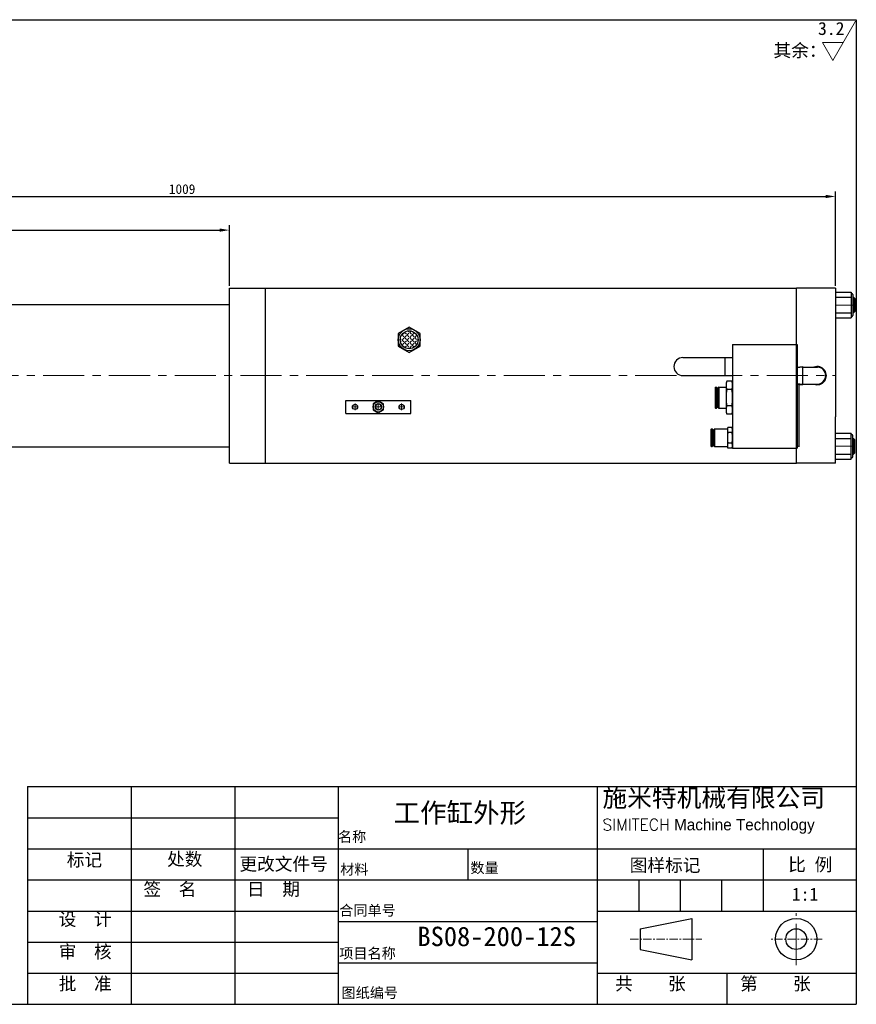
# Model space of a CAD drawing. Header units: millimetres. Extents: x 24399 to 25520, y 3341 to 4101.
# Tile 2 of 2: x 24874 to 25520, y 3341 to 4101. Entities that reach past the tile are written whole.
import ezdxf

# ---------------------------------------------------------------- set-up
doc = ezdxf.new("R2010")
doc.units = ezdxf.units.MM
doc.header["$MEASUREMENT"] = 0
doc.linetypes.add('CENTER', pattern=[50.8, 31.75, -6.35, 6.35, -6.35])
doc.layers.get('Defpoints').update_dxf_attribs({"lineweight": 25})
for name, color, linetype, lineweight in [('图层1', 7, 'Continuous', 25), ('图层2', 3, 'CENTER', 13), ('图层3', 2, 'Continuous', 13), ('图层4', 1, 'Continuous', 30), ('图层7', 4, 'Continuous', 13)]:
    doc.layers.add(name, color=color, linetype=linetype, lineweight=lineweight)
doc.dimstyles.new('ISO-25', dxfattribs={"dimscale": 2, "dimtxt": 2.5, "dimasz": 2.5, "dimexe": 1.25, "dimexo": 0.625, "dimtad": 1, "dimtxsty": 'Standard', "dimcen": 2.5, "dimadec": 0, "dimazin": 0, "dimtfac": 1, "dimtmove": 0, "dimatfit": 3, "dimfxl": 1, "dimarcsym": 0})

# ---------------------------------------------------------------- blocks, each defined once
blk = doc.blocks.new('*D2182')
at = {"layer": 'Defpoints', "color": 0}
for p in [(25503.94, 3964.79), (24494.94, 3897.06), (25503.94, 3894)]:
    blk.add_point(p, dxfattribs=at)
at = {"layer": '图层3', "color": 0, "lineweight": -2}
for p, q in [((24494.94, 3898.93), (24494.94, 3968.54)), ((25503.94, 3895.87), (25503.94, 3968.54)), ((24502.44, 3964.79), (25496.44, 3964.79))]:
    blk.add_line(p, q, dxfattribs=at)
at = {"layer": '图层3', "color": 0}
for points in [[(24502.44, 3966.04), (24502.44, 3963.54), (24494.94, 3964.79)], [(25496.44, 3963.54), (25496.44, 3966.04), (25503.94, 3964.79)]]:
    blk.add_solid(points, dxfattribs=at)
at = {"layer": '图层3', "color": 0, "insert": (24999.44, 3970.42), "char_height": 7.5, "attachment_point": 5}
blk.add_mtext('1009', dxfattribs=at)
blk = doc.blocks.new('*D2184')
at = {"layer": 'Defpoints', "color": 0}
for p in [(25035.94, 3938.82), (24494.94, 3919.87), (25035.94, 3894)]:
    blk.add_point(p, dxfattribs=at)
at = {"layer": '图层3', "color": 0, "lineweight": -2}
for p, q in [((24494.94, 3921.74), (24494.94, 3942.57)), ((24502.44, 3938.82), (25028.44, 3938.82)), ((25035.94, 3895.87), (25035.94, 3942.57))]:
    blk.add_line(p, q, dxfattribs=at)
at = {"layer": '图层3', "color": 0}
for points in [[(24502.44, 3940.07), (24502.44, 3937.57), (24494.94, 3938.82)], [(25028.44, 3937.57), (25028.44, 3940.07), (25035.94, 3938.82)]]:
    blk.add_solid(points, dxfattribs=at)
at = {"layer": '图层3', "color": 0, "insert": (24765.44, 3944.44), "char_height": 7.5, "attachment_point": 5}
blk.add_mtext('541', dxfattribs=at)

msp = doc.modelspace()

# ---------------------------------------------------------------- hatches: boundary and pattern name
at = {"layer": '图层7'}
h = msp.add_hatch(dxfattribs=at)
h.set_pattern_fill('ANGLE', color=256, scale=0.4, angle=315, style=0)
h.set_pattern_definition([(315, (25815.263, 3903.3364), (1.975656, 1.975656), [2.032, -0.762]), (45, (25815.263, 3903.3364), (-1.975656, 1.975656), [2.032, -0.762])])
h.paths.add_polyline_path([(25167.827, 3854.155, 1), (25181.677, 3854.155, 1)])

# ---------------------------------------------------------------- linework, layer by layer
at = {"layer": '图层1'}
for p, q in [((25035.937, 3758.996), (25035.937, 3893.996)), ((25035.937, 3893.996), (25063.937, 3893.996)), ((25063.937, 3893.996), (25473.937, 3893.996)), ((25063.937, 3758.996), (25063.937, 3893.996)), ((25473.937, 3758.996), (25473.937, 3893.996)), ((25503.937, 3893.996), (25473.937, 3893.996)), ((25503.937, 3893.996), (25503.937, 3794.596)), ((25503.937, 3890.996), (25515.937, 3890.996)), ((25503.937, 3886.996), (25515.937, 3886.996)), ((25515.937, 3890.996), (25515.937, 3870.996)), ((25516.437, 3889.996), (25516.437, 3889.996)), ((25517.437, 3888.996), (25517.437, 3872.996)), ((25517.437, 3886.996), (25517.937, 3886.996)), ((25517.937, 3886.996), (25517.937, 3874.996)), ((25517.937, 3886.996), (25518.937, 3885.996)), ((25518.937, 3885.996), (25518.937, 3875.996)), ((24775.937, 3881.496), (25035.937, 3881.496)), ((25503.937, 3874.996), (25515.937, 3874.996)), ((25503.937, 3870.996), (25515.937, 3870.996)), ((25516.437, 3871.996), (25516.437, 3871.996)), ((25517.437, 3874.996), (25517.937, 3874.996)), ((25518.937, 3875.996), (25517.937, 3874.996)), ((25174.752, 3863.97), (25166.252, 3859.062)), ((25183.252, 3859.062), (25174.752, 3863.97)), ((25166.252, 3859.062), (25166.252, 3849.247)), ((25183.252, 3849.247), (25183.252, 3859.062)), ((25166.252, 3849.247), (25174.752, 3844.34)), ((25174.752, 3844.34), (25183.252, 3849.247)), ((25424.437, 3850.496), (25424.437, 3770.496)), ((25424.437, 3850.496), (25474.437, 3850.496)), ((25474.437, 3850.496), (25474.437, 3770.496)), ((25386.127, 3840.496), (25424.437, 3840.496)), ((25418.437, 3840.496), (25418.437, 3826.496)), ((25474.437, 3832.996), (25478.437, 3833.496)), ((25478.437, 3833.496), (25478.437, 3819.496)), ((25478.437, 3832.996), (25489.937, 3832.996)), ((25386.127, 3826.496), (25424.437, 3826.496)), ((25411.237, 3817.646), (25410.937, 3817.346)), ((25410.937, 3817.346), (25410.937, 3801.646)), ((25411.237, 3817.646), (25411.237, 3801.346)), ((25411.237, 3817.646), (25412.137, 3817.646)), ((25412.137, 3817.646), (25412.137, 3801.346)), ((25412.137, 3817.646), (25412.437, 3817.346)), ((25412.437, 3817.346), (25412.437, 3801.646)), ((25412.437, 3816.496), (25413.437, 3816.496)), ((25413.737, 3817.646), (25413.437, 3817.346)), ((25413.437, 3817.346), (25413.437, 3801.646)), ((25413.737, 3817.646), (25419.437, 3817.646)), ((25413.737, 3817.646), (25413.737, 3801.346)), ((25419.437, 3819.022), (25419.437, 3799.969)), ((25423.937, 3822.197), (25419.937, 3822.197)), ((25423.937, 3815.847), (25419.937, 3815.847)), ((25424.437, 3819.022), (25424.437, 3799.969)), ((25474.437, 3819.996), (25478.437, 3819.496)), ((25475.937, 3771.496), (25475.937, 3819.808)), ((25478.437, 3819.996), (25489.937, 3819.996)), ((25125.937, 3807.367), (25175.937, 3807.367)), ((25125.937, 3797.367), (25125.937, 3807.367)), ((25175.937, 3797.367), (25175.937, 3807.367)), ((25411.237, 3801.346), (25410.937, 3801.646)), ((25411.237, 3801.346), (25412.137, 3801.346)), ((25412.437, 3801.646), (25412.137, 3801.346)), ((25412.437, 3802.496), (25413.437, 3802.496)), ((25413.437, 3801.646), (25413.737, 3801.346)), ((25413.737, 3801.346), (25419.437, 3801.346)), ((25423.937, 3803.145), (25419.937, 3803.145)), ((25125.937, 3797.367), (25175.937, 3797.367)), ((25423.937, 3796.794), (25419.937, 3796.794)), ((25503.937, 3758.996), (25503.937, 3794.596)), ((25035.937, 3771.496), (25035.937, 3786.496)), ((25408.1, 3785.296), (25407.7, 3784.896)), ((25407.7, 3784.896), (25407.7, 3772.096)), ((25408.1, 3785.296), (25408.1, 3771.696)), ((25408.1, 3785.296), (25408.8, 3785.296)), ((25408.8, 3785.296), (25408.8, 3771.696)), ((25408.8, 3785.296), (25409.2, 3784.896)), ((25409.2, 3784.896), (25409.2, 3772.096)), ((25410.6, 3785.296), (25410.2, 3784.896)), ((25410.2, 3784.896), (25410.2, 3772.096)), ((25410.6, 3785.296), (25420.5, 3785.296)), ((25410.6, 3785.296), (25410.6, 3771.696)), ((25423.937, 3786.579), (25420.937, 3786.579)), ((25409.2, 3783.996), (25410.2, 3783.996)), ((25420.437, 3784.577), (25420.437, 3772.414)), ((25423.937, 3782.537), (25420.937, 3782.537)), ((25503.937, 3781.996), (25515.937, 3781.996)), ((25503.937, 3777.996), (25515.937, 3777.996)), ((25515.937, 3761.996), (25515.937, 3781.996)), ((25516.437, 3780.996), (25516.437, 3780.996)), ((25517.437, 3763.996), (25517.437, 3779.996)), ((25517.437, 3777.996), (25517.937, 3777.996)), ((25517.937, 3765.996), (25517.937, 3777.996)), ((25518.937, 3776.996), (25517.937, 3777.996)), ((24775.937, 3771.496), (25035.937, 3771.496)), ((25408.1, 3771.696), (25407.7, 3772.096)), ((25408.1, 3771.696), (25408.8, 3771.696)), ((25409.2, 3772.096), (25408.8, 3771.696)), ((25409.2, 3772.996), (25410.2, 3772.996)), ((25410.6, 3771.696), (25410.2, 3772.096)), ((25410.6, 3771.696), (25420.5, 3771.696)), ((25423.937, 3774.454), (25420.937, 3774.454)), ((25423.937, 3770.413), (25420.937, 3770.413)), ((25424.437, 3770.496), (25474.437, 3770.496)), ((25518.937, 3766.996), (25518.937, 3776.996)), ((25063.937, 3758.996), (25063.937, 3763.996)), ((25503.937, 3765.996), (25515.937, 3765.996)), ((25516.437, 3762.996), (25516.437, 3762.996)), ((25517.437, 3765.996), (25517.937, 3765.996)), ((25517.937, 3765.996), (25518.937, 3766.996)), ((25035.937, 3758.996), (25063.937, 3758.996)), ((25063.937, 3758.996), (25473.937, 3758.996)), ((25503.937, 3758.996), (25473.937, 3758.996)), ((25503.937, 3761.996), (25515.937, 3761.996)), ((24960.024, 3509.228), (24960.024, 3341.228)), ((25040.024, 3509.228), (25040.024, 3341.228)), ((25120.024, 3509.228), (25120.024, 3341.228)), ((25320.024, 3509.228), (25320.024, 3341.228)), ((24880.024, 3485.228), (25120.024, 3485.228)), ((24880.024, 3461.228), (25520.024, 3461.228)), ((25220.024, 3461.228), (25220.024, 3437.228)), ((25448.024, 3461.228), (25448.024, 3413.228)), ((24880.024, 3437.228), (25520.024, 3437.228)), ((25352.024, 3437.228), (25352.024, 3413.228)), ((25384.024, 3437.228), (25384.024, 3413.228)), ((25416.024, 3437.228), (25416.024, 3413.228)), ((24880.024, 3413.228), (25120.024, 3413.228)), ((25320.024, 3413.228), (25520.024, 3413.228)), ((25120.024, 3405.228), (25320.024, 3405.228)), ((25353.101, 3399.533), (25393.101, 3407.533)), ((25393.101, 3407.533), (25393.101, 3375.533)), ((25353.101, 3399.533), (25353.101, 3383.533)), ((24880.024, 3389.228), (25120.024, 3389.228)), ((25353.101, 3383.533), (25393.101, 3375.533)), ((25120.024, 3373.228), (25320.024, 3373.228)), ((24880.024, 3365.228), (25120.024, 3365.228)), ((25320.024, 3365.228), (25520.024, 3365.228)), ((25420.024, 3365.228), (25420.024, 3341.228))]:
    msp.add_line(p, q, dxfattribs=at)
msp.add_lwpolyline([(25154.937, 3804.677), (25150.937, 3806.986), (25146.937, 3804.677), (25146.937, 3800.058), (25150.937, 3797.748), (25154.937, 3800.058)], close=True, dxfattribs=at)
for centre, radius in [((25174.752, 3854.155), 8.5), ((25174.752, 3854.155), 6.925), ((25132.937, 3802.367), 2), ((25150.937, 3802.367), 4), ((25150.937, 3802.367), 2.5), ((25168.937, 3802.367), 2), ((25473.604, 3391.533), 16), ((25473.604, 3391.533), 8)]:
    msp.add_circle(centre, radius, dxfattribs=at)
for centre, radius, start, end in [((25516.437, 3890.496), 0.5, 180, 270), ((25516.437, 3888.996), 1, 0, 90), ((25516.437, 3871.496), 0.5, 90, 180), ((25516.437, 3872.996), 1, 270, 0), ((25386.127, 3833.496), 7, 90, 270), ((25489.937, 3826.496), 7, 248.213211, 111.786789), ((25489.937, 3826.496), 6.5, 270, 90), ((25429.77, 3819.022), 10.333, 162.103449, 197.896551), ((25460.02, 3809.496), 40.583, 170.996825, 189.003175), ((25414.104, 3819.022), 10.333, 342.103449, 17.896551), ((25383.854, 3809.496), 40.583, 350.996825, 9.003175), ((25429.77, 3799.969), 10.333, 162.103449, 197.896551), ((25414.104, 3799.969), 10.333, 342.103449, 17.896551), ((25424.77, 3784.558), 4.333, 152.201937, 207.798063), ((25420.104, 3784.558), 4.333, 332.201937, 27.798063), ((25437.02, 3778.496), 16.583, 165.894646, 194.105354), ((25407.854, 3778.496), 16.583, 345.894646, 14.105354), ((25516.437, 3781.496), 0.5, 180, 270), ((25516.437, 3779.996), 1, 0, 90), ((25424.77, 3772.433), 4.333, 152.201937, 207.798063), ((25420.104, 3772.433), 4.333, 332.201937, 27.798063), ((25516.437, 3762.496), 0.5, 90, 180), ((25516.437, 3763.996), 1, 270, 0)]:
    msp.add_arc(centre, radius, start, end, dxfattribs=at)
at = {"layer": '图层2'}
for p, q in [((25473.722, 3880.996), (25473.937, 3880.996)), ((25503.937, 3880.996), (25518.937, 3880.996)), ((24434.937, 3826.496), (25503.937, 3826.496)), ((25130.437, 3802.367), (25135.437, 3802.367)), ((25132.937, 3799.867), (25132.937, 3804.867)), ((25148.437, 3802.367), (25153.437, 3802.367)), ((25150.937, 3799.867), (25150.937, 3804.867)), ((25166.437, 3802.367), (25171.437, 3802.367)), ((25168.937, 3799.867), (25168.937, 3804.867)), ((25473.722, 3771.996), (25475.937, 3771.996)), ((25503.937, 3771.996), (25518.937, 3771.996)), ((25473.604, 3371.533), (25473.604, 3411.533))]:
    msp.add_line(p, q, dxfattribs=at)
at = {"layer": '图层2', "ltscale": 0.2}
for p, q in [((25345.4, 3391.533), (25400.715, 3391.533)), ((25493.604, 3391.533), (25453.604, 3391.533))]:
    msp.add_line(p, q, dxfattribs=at)
at = {"layer": '图层3'}
for p, q in [((25501.945, 4069.72), (25519.504, 4100.134)), ((25493.862, 4083.72), (25510.027, 4083.72)), ((25501.945, 4069.72), (25493.862, 4083.72))]:
    msp.add_line(p, q, dxfattribs=at)
at = {"layer": '图层4'}
for p, q in [((24400.024, 4101.228), (25520.024, 4101.228)), ((25520.024, 4101.228), (25520.024, 3341.228)), ((24880.024, 3509.228), (25520.024, 3509.228)), ((24880.024, 3509.228), (24880.024, 3341.228)), ((24400.024, 3341.228), (25520.024, 3341.228)), ((24760.024, 3341.228), (25520.024, 3341.228))]:
    msp.add_line(p, q, dxfattribs=at)
at = {"layer": '图层7'}
for p, q in [((25518.937, 3885.996), (25517.437, 3885.996)), ((25518.937, 3875.996), (25517.437, 3875.996)), ((25474.499, 3832.5), (25478.437, 3832.992)), ((25474.437, 3820.5), (25478.437, 3820)), ((25518.937, 3776.996), (25517.437, 3776.996)), ((25063.937, 3762.904), (25063.937, 3758.996)), ((25518.937, 3766.996), (25517.437, 3766.996))]:
    msp.add_line(p, q, dxfattribs=at)
msp.add_arc((25150.937, 3802.367), 2.1, 0, 270, dxfattribs=at)

# ---------------------------------------------------------------- texts
at = {"layer": '图层3'}
msp.add_text('3.2', height=10, dxfattribs=at).set_placement((25490.439, 4089.434))
at = {"layer": '图层3', "attachment_point": 1}
for s, insert, char_height, width in [('{\\f宋体|b0|i0|c134|p54;其余：}', (25456.096, 4082.489), 10, 9.947598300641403e-14), ('{\\fLiSu|b0|i0|c134|p49;施米特机械有限公司\\P\\Ftxt.shx|c0;\\H0.6286x;SIMITECH\\fLiSu|b0|i0|c134|p49; Machine Technology}', (25323.997, 3507.643), 14, 207.93344), ('{\\f宋体|b0|i0|c134|p54;BS08-200-12S}', (25181.107, 3401.133), 15, 109.30963)]:
    msp.add_mtext(s, dxfattribs=dict(at, insert=insert, char_height=char_height, width=width))
for s, insert, char_height in [('{\\f隶书|b0|i0|c134|p49;\\C2;工作缸外形}', (25162.744, 3496.557), 15), ('{\\f宋体|b0|i0|c134|p54;名称}', (25119.807, 3474.59), 8), ('{\\f宋体|b0|i0|c134|p54;标记}', (24910.405, 3457.76), 10), ('{\\f宋体|b0|i0|c134|p54;处数}', (24987.81, 3458.276), 10), ('{\\f宋体|b0|i0|c134|p54;更改文件号}', (25043.687, 3454.54), 10), ('{\\f宋体|b0|i0|c134|p54;材料}', (25121.496, 3449.423), 8), ('{\\fSimSun|b0|i0|c134|p54;数量}', (25222.059, 3450.547), 8), ('{\\f宋体|b0|i0|c134|p54;图样标记}', (25345.062, 3453.588), 10), ('{\\f宋体|b0|i0|c134|p54;比 例}', (25467.441, 3454.047), 10), ('{\\f宋体|b0|i0|c134|p54;签  名}', (24969.549, 3435.078), 10), ('{\\f宋体|b0|i0|c134|p54;日  期}', (25049.549, 3435.189), 10), ('{\\f宋体|b0|i0|c134|p54;1:1}', (25470.242, 3431.164), 10), ('{\\f宋体|b0|i0|c134|p54;设  计}', (24904.147, 3411.919), 10), ('{\\fSimSun|b0|i0|c134|p54;合同单号}', (25120.767, 3417.729), 8), ('{\\f宋体|b0|i0|c134|p54;审  核}', (24904.147, 3386.862), 10), ('{\\fSimSun|b0|i0|c134|p54;项目名称}', (25120.767, 3384.62), 8), ('{\\fSimSun|b0|i0|c134|p54;批  准}', (24904.147, 3362.177), 10), ('{\\f宋体|b0|i0|c134|p54;共    张}', (25333.725, 3362.184), 10), ('{\\f宋体|b0|i0|c134|p54;第    张}', (25430.278, 3362.184), 10), ('{\\fSimSun|b0|i0|c134|p54;图纸编号}', (25122.534, 3354.089), 8)]:
    msp.add_mtext(s, dxfattribs=dict(at, insert=insert, char_height=char_height))

# ---------------------------------------------------------------- dimensions: what is measured, and where the dimension line sits
at = {"layer": '图层3'}
for base, p1, p2, picture, middle in [((25503.937, 3964.792), (24494.937, 3897.056), (25503.937, 3893.996), '*D2182', (24999.437, 3970.417)), ((25035.937, 3938.818), (24494.937, 3919.868), (25035.937, 3893.996), '*D2184', (24765.437, 3944.443))]:
    dim = msp.add_linear_dim(base=base, p1=p1, p2=p2, dimstyle='ISO-25', override={"dimscale": 3, "dimdsep": 46, "dimpost": ''}, dxfattribs=at)
    dim.commit()
    dim.dimension.update_dxf_attribs({"geometry": picture, "text_midpoint": middle})

doc.saveas('drawing.dxf')
